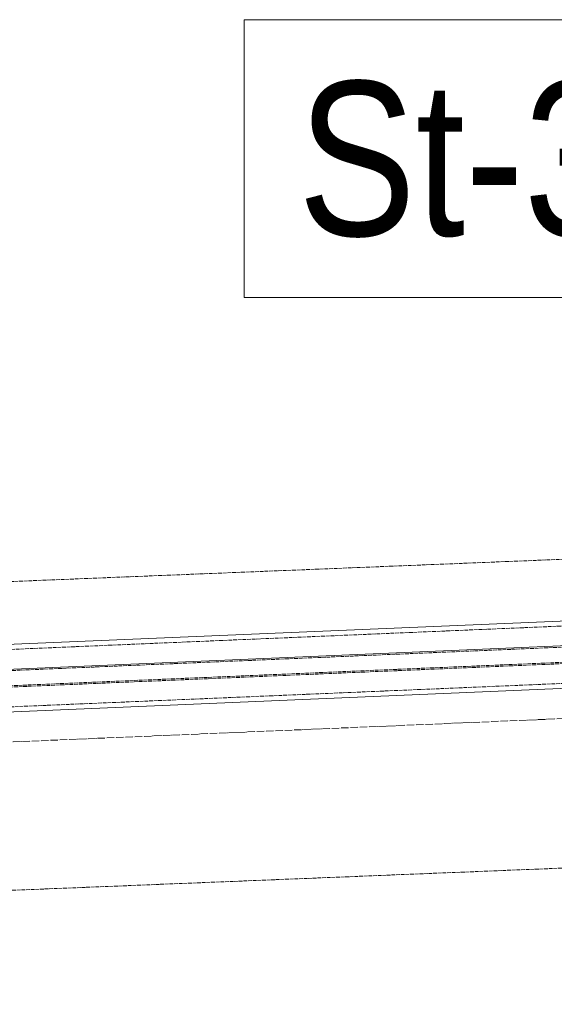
# Model space of a CAD drawing. Header units: millimetres. Extents: x -15129 to 9171, y -18789 to 5877.
# Tile 222 of 256: x -7493 to -7060, y -3186 to -2388. Entities that reach past the tile are written whole.
import ezdxf

# ---------------------------------------------------------------- set-up
doc = ezdxf.new("R2010")
doc.units = ezdxf.units.MM
doc.linetypes.add('ACAD_ISO02W100', pattern=[15, 12, -3])
doc.linetypes.add('ACAD_ISO04W100', pattern=[30, 24, -3, 0, -3])
for name, color, linetype in [('AS_Belki', 145, 'Continuous'), ('AS_Sciany betonowe', 252, 'Continuous'), ('AS_Siatki', 72, 'Continuous')]:
    doc.layers.add(name, color=color, linetype=linetype)
doc.styles.add('Arial Narrow', font='ARIALN.TTF', dxfattribs={"height": 5})

msp = doc.modelspace()

# ---------------------------------------------------------------- linework, layer by layer
at = {"color": 7, "lineweight": 13}
msp.add_lwpolyline([(-7310.94, -2613.41), (-6868.68, -2613.41), (-6868.68, -2388.41), (-7310.94, -2388.41), (-7310.94, -2613.41)], dxfattribs=at)
at = {"layer": 'AS_Belki', "color": 84, "linetype": 'ACAD_ISO02W100', "lineweight": 13, "ltscale": 0.25}
for p, q in [((-5675.83, -2821.28), (-7730.92, -2908.41)), ((-5675.1, -2838.37), (-7730.2, -2925.51)), ((-7729.68, -2937.77), (-5674.59, -2850.63)), ((-7729.65, -2938.85), (-5674.55, -2851.71)), ((-7728.96, -2954.86), (-5673.86, -2867.72))]:
    msp.add_line(p, q, dxfattribs=at)
at = {"layer": 'AS_Belki', "color": 145, "linetype": 'Continuous', "lineweight": 13, "ltscale": 0.25}
for p, q in [((-5689.29, -2817.74), (-7721.11, -2903.89)), ((-5675.14, -2837.29), (-7730.25, -2924.42)), ((-7728.79, -2958.96), (-5673.69, -2871.82))]:
    msp.add_line(p, q, dxfattribs=at)
at = {"layer": 'AS_Sciany betonowe', "color": 145, "linetype": 'ACAD_ISO02W100', "lineweight": 13, "ltscale": 0.25}
for p, q in [((-5669.14, -2769.76), (-7742.39, -2853.42)), ((-9788.2, -3186.16), (-673.85, -2818.42))]:
    msp.add_line(p, q, dxfattribs=at)
at = {"layer": 'AS_Siatki', "color": 20, "linetype": 'ACAD_ISO04W100', "lineweight": 13, "ltscale": 0.25}
msp.add_line((-12175.6, -3171.88), (-430.46, -2673.89), dxfattribs=at)

# ---------------------------------------------------------------- texts
at = {"color": 7, "lineweight": 13, "style": 'Arial Narrow'}
msp.add_text('St-34', height=125, dxfattribs=at).set_placement((-7267.42, -2563.41))

doc.saveas('drawing.dxf')
